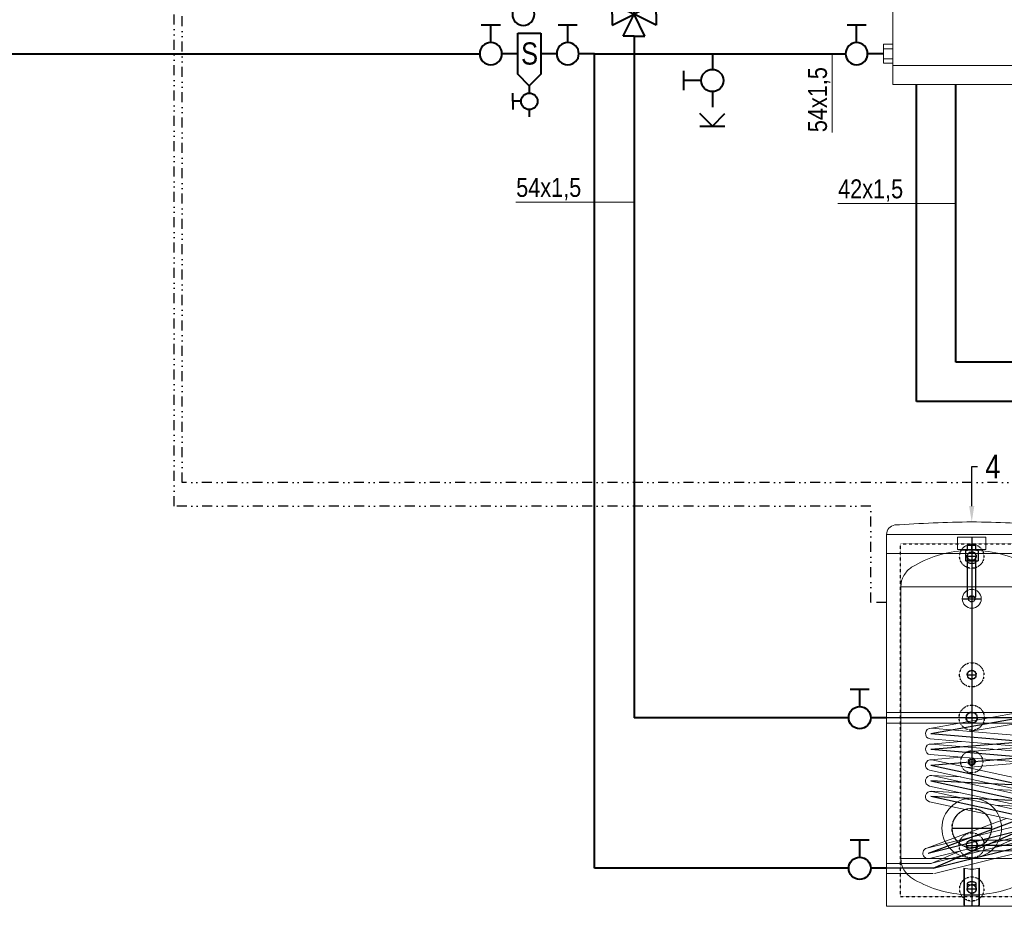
# Model space of a CAD drawing. Header units: centimetres. Extents: x 1912 to 37354, y 4932 to 6633.
# Tile 155 of 236: x 34476 to 35101, y 5226 to 5788. Entities that reach past the tile are written whole.
import ezdxf
from ezdxf import colors
from ezdxf.entities.mleader import LeaderData, LeaderLine
from ezdxf.enums import TextEntityAlignment as Align
from ezdxf.lldxf.tags import DXFTag
from ezdxf.math import Vec2, Vec3

# ---------------------------------------------------------------- set-up
doc = ezdxf.new("R2010")
doc.units = ezdxf.units.CM
doc.linetypes.add('DIVIDE2', pattern=[15.875, 6.35, -3.175, 0, -3.175, 0, -3.175])
doc.linetypes.add('HIDDEN', pattern=[0.375, 0.25, -0.125])
for name, color, linetype in [('CP_AXIS', 143, 'DASHDOT'), ('CP_COLOR_252', 252, 'Continuous'), ('cp_hidde', 203, 'HIDDEN'), ('SIMBOLI IDRAULICI', 7, 'Continuous')]:
    doc.layers.add(name, color=color, linetype=linetype)
for name, color, linetype, lineweight in [('CP_DETAL', 33, 'Continuous', 9), ('Gruba', 7, 'Continuous', 40), ('IS_gaz 2', 44, 'Continuous', 35), ('IS_Opis', 250, 'Continuous', 9), ('IS_Powrót', 5, 'DASH', 40), ('IS_sygnał', 210, 'DIVIDE2', 25), ('IS_Zasilanie', 1, 'SOLID', 40), ('IS_Zimna_woda', 5, 'SOLID', 40)]:
    doc.layers.add(name, color=color, linetype=linetype, lineweight=lineweight)
doc.styles.add('CP_ATTR', font='arial.ttf')
doc.styles.add('styl1', font='ARIALN.TTF')
tags = doc.linetypes.add('DASH', pattern=[15, 10, -5]).pattern_tags.tags
tags[6:7] = [DXFTag(74, 4), DXFTag(75, 0), DXFTag(340, '0'), DXFTag(46, 0.0), DXFTag(50, 0.0), DXFTag(44, 0.0), DXFTag(45, 0.0)]
tags[4:5] = [DXFTag(74, 4), DXFTag(75, 0), DXFTag(340, '0'), DXFTag(46, 0.0), DXFTag(50, 0.0), DXFTag(44, 0.0), DXFTag(45, 0.0)]
tags = doc.linetypes.add('DASHDOT', pattern=[25.4, 12.7, -6.35, 0, -6.35]).pattern_tags.tags
tags[10:11] = [DXFTag(74, 4), DXFTag(75, 0), DXFTag(340, '0'), DXFTag(46, 1.0), DXFTag(50, 0.0), DXFTag(44, 0.0), DXFTag(45, 0.0)]
tags[8:9] = [DXFTag(74, 4), DXFTag(75, 0), DXFTag(340, '0'), DXFTag(46, 1.0), DXFTag(50, 0.0), DXFTag(44, 0.0), DXFTag(45, 0.0)]
tags[6:7] = [DXFTag(74, 4), DXFTag(75, 0), DXFTag(340, '0'), DXFTag(46, 1.0), DXFTag(50, 0.0), DXFTag(44, 0.0), DXFTag(45, 0.0)]
tags[4:5] = [DXFTag(74, 4), DXFTag(75, 0), DXFTag(340, '0'), DXFTag(46, 1.0), DXFTag(50, 0.0), DXFTag(44, 0.0), DXFTag(45, 0.0)]
tags = doc.linetypes.add('SOLID', pattern=[10, 10, 0]).pattern_tags.tags
tags[6:7] = [DXFTag(74, 4), DXFTag(75, 0), DXFTag(340, '0'), DXFTag(46, 0.0), DXFTag(50, 0.0), DXFTag(44, 0.0), DXFTag(45, 0.0)]
tags[4:5] = [DXFTag(74, 4), DXFTag(75, 0), DXFTag(340, '0'), DXFTag(46, 0.0), DXFTag(50, 0.0), DXFTag(44, 0.0), DXFTag(45, 0.0)]

# ---------------------------------------------------------------- blocks, each defined once
blk = doc.blocks.new('Zaworek')
at = {"layer": 'IS_Zimna_woda', "color": 18, "true_color": 0x000000}
for p, q in [((2, 0), (5.15, 0)), ((5.15, 1.72), (5.15, -1.72))]:
    blk.add_line(p, q, dxfattribs=at)
blk.add_circle((0, 0), 2, dxfattribs=at)
blk = doc.blocks.new('pdrfx_0')
blk.add_line((0, 0), (0, 0))
blk = doc.blocks.new('pd_rfx_abw150')
at = {"extrusion": (0, 1, 0)}
for p, q in [((-270, 1179), (270, 1179)), ((-270, 0), (-270, 1179)), ((270, 0), (270, 1179)), ((-270, 1119), (270, 1119)), ((270, 0), (-270, 0))]:
    blk.add_line(p, q, dxfattribs=at)
blk.add_circle((0, 248), 94.5)
for centre, radius, start, end in [((91.5, -4055.7), 5275.5, 90.9937, 93.65), ((-91.5, -4055.7), 5275.5, 86.35, 89.0063), ((-239.5, 1179), 30.5, 99.115, 180), ((239.5, 1179), 30.5, 0, 80.885)]:
    blk.add_arc(centre, radius, start, end)
at = {"layer": 'cp_hidde', "extrusion": (0, 1, 0)}
for p, q in [((-226, 1149), (226, 1149)), ((-226, 30), (-226, 1149)), ((226, 30), (226, 1149)), ((226, 30), (-226, 30))]:
    blk.add_line(p, q, dxfattribs=at)
at = {"layer": 'cp_hidde'}
for centre, radius in [((0, 1110), 38.5), ((0, 1110), 14.5), ((0, 734), 38.5), ((0, 734), 14.5), ((0, 598), 40), ((0, 598), 18), ((0, 458), 35), ((0, 458), 11.5), ((0, 248), 62.5), ((0, 193), 40), ((0, 193), 18), ((0, 55), 38.5), ((0, 55), 14.5)]:
    blk.add_circle(centre, radius, dxfattribs=at)
blk = doc.blocks.new('Zasobnik')
at = {"extrusion": (0, 1, 0)}
for p, q in [((-10.33, 234), (7.65, 234)), ((-10.33, 234), (-10.33, 226.35)), ((7.65, 234), (7.65, 226.35)), ((7.65, 226.35), (-10.33, 226.35)), ((-5.32, 226.35), (-5.32, 225.69)), ((2.64, 226.35), (2.64, 225.69)), ((43.66, 202.63), (-46.34, 202.63)), ((-46.34, 30.37), (-46.34, 202.63)), ((43.66, 30.37), (43.66, 202.63)), ((-46.34, 30.37), (43.66, 30.37)), ((-6.34, 1), (-6.34, 24.21)), ((-5.84, 0.9), (-5.84, 24.1)), ((3.16, 24.1), (3.16, 0.9)), ((3.66, 1), (3.66, 24.21)), ((-40.64, 0), (-30.95, 0)), ((2.66, 0.4), (-5.34, 0.4)), ((-5.34, 0), (2.66, 0)), ((28.27, 0), (37.96, 0))]:
    blk.add_line(p, q, dxfattribs=at)
for centre, radius in [((-1.34, 195), 6), ((-1.34, 49.6), 12.5)]:
    blk.add_circle(centre, radius)
for centre, radius, start, end in [((-1.34, 153.2), 72.6, 93.14043, 121.68735), ((-1.34, 153.2), 72.6, 58.31265, 86.85957), ((-31.77, 202.74), 14.46, 122.18735, 150.5), ((29.09, 202.74), 14.46, 29.5, 57.81265), ((-31.88, 202.55), 14.46, 149.64781, 179.69196), ((29.2, 202.55), 14.46, 0.30804, 30.35219), ((-31.88, 30.45), 14.46, 180.30804, 210.35219), ((29.2, 30.45), 14.46, 329.64781, 359.69196), ((-31.77, 30.26), 14.46, 209.5, 237.81265), ((-1.34, 44.27), 20.67, 256.00396, 283.99604), ((29.09, 30.26), 14.46, 302.18735, 330.5), ((-1.34, 79.8), 72.6, 238.31265, 266.05088), ((-1.34, 79.8), 72.6, 273.94912, 301.68735), ((-5.34, 1), 1, 180, 270), ((-5.34, 0.9), 0.5, 180, 270), ((2.66, 1), 1, 270, 0), ((2.66, 0.9), 0.5, 270, 0)]:
    blk.add_arc(centre, radius, start, end)
at = {"layer": 'CP_AXIS'}
for p, q in [((-1.34, 234), (-1.34, 0)), ((-4.03, 222), (1.35, 222)), ((-7.34, 195), (4.66, 195)), ((-4.03, 146.8), (1.35, 146.8)), ((28.62, 119.61), (-55.34, 119.61)), ((-27.35, 109.53), (28.62, 119.61)), ((-4.71, 119.6), (2.03, 119.6)), ((-27.35, 109.53), (32.63, 104.52)), ((-27.33, 99.56), (32.65, 104.51)), ((-27.33, 99.56), (32.65, 94.54)), ((-27.33, 89.59), (32.65, 94.54)), ((-27.33, 89.59), (32.65, 76.57)), ((-2.94, 91.6), (0.26, 91.6)), ((-27.33, 79.56), (32.65, 66.6)), ((32.65, 76.57), (-27.33, 79.56)), ((32.65, 56.58), (-27.33, 69.6)), ((32.65, 66.6), (-27.33, 69.6)), ((32.65, 56.58), (-28.98, 33.59)), ((29.41, 48.08), (-28.98, 33.59)), ((-25.8, 24.11), (29.41, 48.08)), ((-13.84, 49.6), (11.16, 49.6)), ((-25.8, 24.11), (32.65, 38.6)), ((-4.71, 38.6), (2.03, 38.6)), ((32.65, 38.6), (2.03, 38.6)), ((-25.8, 24.11), (-55.34, 24.11)), ((-4.03, 11), (1.35, 11))]:
    blk.add_line(p, q, dxfattribs=at)
at = {"layer": 'CP_DETAL'}
for p, q in [((28.5, 122.97), (-55.34, 122.97)), ((28.5, 122.97), (-27.95, 112.85)), ((-55.34, 116.23), (28.8, 116.24)), ((-27.1, 112.89), (32.88, 107.88)), ((28.8, 116.24), (-3.01, 110.88)), ((-27.65, 106.17), (32.33, 101.22)), ((-7.94, 104.51), (-27.63, 102.92)), ((-27.08, 102.92), (32.9, 97.91)), ((32.9, 101.21), (-4.58, 98.03)), ((-27.63, 96.2), (32.35, 91.24)), ((-7.94, 94.54), (-27.63, 92.95)), ((-26.65, 92.89), (33.33, 79.87)), ((32.9, 91.24), (-4.58, 88.06)), ((-28.06, 86.29), (31.92, 73.27)), ((-8.25, 82.01), (-27.14, 82.93)), ((-26.65, 82.87), (33.33, 69.84)), ((-28.06, 76.26), (31.92, 63.3)), ((-8.25, 71.98), (-27.14, 72.96)), ((-26.65, 72.9), (33.33, 59.88)), ((32.47, 73.21), (13.58, 74.18)), ((-28.06, 66.3), (31.92, 53.27)), ((32.15, 63.26), (13.58, 64.16)), ((-29.9, 36.86), (20.67, 55.72)), ((28.62, 51.32), (-29.77, 36.89)), ((27.34, 51.01), (33.28, 53.25)), ((30.27, 44.78), (-28.18, 30.35)), ((12.66, 37.13), (30.76, 44.96)), ((32.23, 41.96), (-26.59, 27.41)), ((32.23, 41.96), (-1.34, 41.96)), ((-27.14, 27.23), (-8.98, 35.05)), ((33.02, 35.24), (-24.94, 20.87)), ((-1.34, 35.24), (33.02, 35.24)), ((-27.14, 27.23), (-55.34, 27.23)), ((-25.77, 20.77), (-55.34, 20.77))]:
    blk.add_line(p, q, dxfattribs=at)
for centre, radius, start, end in [((28.62, 119.61), 3.37, 273.06125, 92.14388), ((-27.36, 109.53), 3.37, 85.63676, 265.0084), ((32.66, 104.54), 3.34, 264.24509, 86.31464), ((-27.34, 99.56), 3.37, 85.63676, 265.0084), ((32.68, 94.57), 3.34, 264.24509, 86.31464), ((-27.32, 89.58), 3.38, 78.67749, 257.27795), ((-27.33, 79.56), 3.38, 78.3752, 257.58024), ((32.66, 76.56), 3.38, 257.36406, 78.59138), ((-27.32, 69.59), 3.38, 78.67749, 257.27795), ((32.68, 66.56), 3.35, 256.85371, 78.88364), ((32.65, 56.57), 3.38, 257.58126, 78.37418), ((29.45, 48.05), 3.37, 284.06513, 104.2592), ((32.64, 38.6), 3.39, 276.49529, 96.98482), ((-28.99, 33.61), 3.37, 103.37366, 283.94161)]:
    blk.add_arc(centre, radius, start, end, dxfattribs=at)
at = {"layer": 'cp_hidde', "extrusion": (0, 1, 0)}
for p, q in [((-5.32, 225.69), (-5.32, 218.95)), ((-4.03, 226.35), (-4.03, 228.86)), ((1.35, 228.86), (-4.03, 228.86)), ((-1.34, 226.35), (-1.34, 228.86)), ((1.35, 226.35), (1.35, 228.86)), ((2.64, 225.69), (2.64, 218.95)), ((2.64, 218.95), (-5.32, 218.95)), ((-3.97, 196), (-3.97, 218.95)), ((1.29, 196), (1.29, 218.95)), ((1.29, 196), (-3.97, 196)), ((-2.68, 0), (-2.68, 0.4)), ((0, 0), (0, 0.4))]:
    blk.add_line(p, q, dxfattribs=at)
at = {"layer": 'cp_hidde'}
for p, q in [((-4.03, 218.5), (-4.03, 222)), ((1.35, 218.49), (1.35, 222)), ((-4.03, 11), (-4.03, 14.5)), ((1.35, 14.5), (1.35, 11))]:
    blk.add_line(p, q, dxfattribs=at)
for centre, radius in [((-1.34, 222), 2.69), ((-1.34, 195), 2), ((-1.34, 146.8), 2.69), ((-1.34, 119.6), 3.37), ((-1.34, 91.6), 1.6), ((-1.34, 38.6), 3.37), ((-1.34, 11), 2.69)]:
    blk.add_circle(centre, radius, dxfattribs=at)
for centre, start, end in [((-1.34, 153.2), 86.85957, 93.14043), ((-1.34, 79.8), 266.05088, 273.94912)]:
    blk.add_arc(centre, 72.6, start, end, dxfattribs=at)
for centre in [(-1.34, 218.5), (-1.34, 14.5)]:
    blk.add_ellipse(centre, major_axis=(-2.69, 0), ratio=0.446374, dxfattribs=at)
at = {"xscale": 0.2, "yscale": 0.2, "zscale": 0.2}
blk.add_blockref('pd_rfx_abw150', (-1.34, 0), dxfattribs=at)
at = {"layer": 'CP_COLOR_252', "xscale": 0.2, "yscale": 0.2, "zscale": 0.2}
blk.add_blockref('pdrfx_0', (-1.34, 0), dxfattribs=at)
blk.add_blockref('pdrfx_0', (-1.34, 0), dxfattribs=at)
at = {"linetype": 'ByBlock', "style": 'CP_ATTR', "flags": 9}
for tag in ['NAME', 'NUMBER', 'GROUP', 'ORDER-NO', 'PRODUCER', 'OTHER', 'TEXT_01', 'TEXT_02', 'TEXT_03', 'TEXT_04', 'TEXT_05', 'TEXT_06', 'TEXT_07', 'TEXT_08', 'TEXT_09', 'TEXT_10', 'TEXT_11', 'TEXT_12', 'TEXT_13', 'TEXT_14', 'TEXT_15', 'TEXT_16', 'TEXT_17', 'TEXT_18', 'TEXT_19', 'TEXT_20', 'TEXT_21', 'TEXT_22', 'TEXT_23', 'TEXT_24', 'TEXT_25', 'TEXT_26', 'TEXT_27', 'TEXT_28', 'TEXT_29', 'TEXT_30', 'TEXT_31', 'TEXT_32', 'TEXT_33', 'TEXT_34', 'TEXT_35', 'TEXT_36', 'TEXT_37', 'TEXT_38', 'TEXT_39', 'TEXT_40']:
    blk.add_attdef(tag, text='', height=0.0001, dxfattribs=at).set_placement((-1.36, -0.04), align=Align.MIDDLE_LEFT)
blk = doc.blocks.new('Buf')
at = {"layer": 'SIMBOLI IDRAULICI', "lineweight": 13}
for p, q in [((4574.74, -435.81), (4574.74, -609.42)), ((4574.74, -435.81), (4674.74, -435.81)), ((4674.74, -435.81), (4674.74, -609.42)), ((4574.74, -447.82), (4674.74, -447.82)), ((4568.71, -452.07), (4574.74, -452.07)), ((4680.77, -452.07), (4674.74, -452.07)), ((4568.71, -458.42), (4574.74, -458.42)), ((4680.77, -458.42), (4674.74, -458.42)), ((4680.77, -491), (4674.74, -491)), ((4680.77, -497.34), (4674.74, -497.34)), ((4568.71, -502.07), (4574.74, -502.07)), ((4568.71, -508.42), (4574.74, -508.42)), ((4568.71, -547.89), (4574.74, -547.89)), ((4680.77, -547.89), (4674.74, -547.89)), ((4568.71, -554.23), (4574.74, -554.23)), ((4680.77, -554.23), (4674.74, -554.23)), ((4568.71, -586.81), (4574.74, -586.81)), ((4680.77, -586.81), (4674.74, -586.81)), ((4568.71, -593.15), (4574.74, -593.15)), ((4680.77, -593.15), (4674.74, -593.15)), ((4574.74, -597.41), (4674.74, -597.41)), ((4574.74, -609.42), (4674.74, -609.42))]:
    blk.add_line(p, q, dxfattribs=at)
for points in [[(4574.74, -449.27), (4568.71, -449.27), (4568.71, -461.22), (4574.74, -461.22)], [(4674.74, -449.27), (4680.77, -449.27), (4680.77, -461.22), (4674.74, -461.22)], [(4674.74, -488.19), (4680.77, -488.19), (4680.77, -500.14), (4674.74, -500.14)], [(4574.74, -499.27), (4568.71, -499.27), (4568.71, -511.22), (4574.74, -511.22)], [(4574.74, -557.03), (4568.71, -557.03), (4568.71, -545.09), (4574.74, -545.09)], [(4674.74, -557.03), (4680.77, -557.03), (4680.77, -545.09), (4674.74, -545.09)], [(4574.74, -595.96), (4568.71, -595.96), (4568.71, -584.01), (4574.74, -584.01)], [(4674.74, -595.96), (4680.77, -595.96), (4680.77, -584.01), (4674.74, -584.01)]]:
    blk.add_lwpolyline(points, close=True, dxfattribs=at)
blk = doc.blocks.new('zaworppp')
at = {"layer": 'Gruba'}
for p, q in [((45479.86, 7300.58), (45472.98, 7300.58)), ((45472.98, 7300.58), (45479.86, 7286.6)), ((45479.86, 7300.58), (45486.74, 7300.58)), ((45486.74, 7300.58), (45479.86, 7286.6)), ((45465.89, 7286.6), (45465.89, 7293.48)), ((45465.89, 7293.48), (45479.86, 7286.6)), ((45493.84, 7293.48), (45479.86, 7286.6)), ((45493.84, 7286.6), (45493.84, 7293.48)), ((45465.89, 7286.6), (45465.89, 7279.72)), ((45465.89, 7279.72), (45479.86, 7286.6)), ((45493.84, 7279.72), (45479.86, 7286.6)), ((45479.86, 7286.6), (45479.86, 7280.6)), ((45493.84, 7286.6), (45493.84, 7279.72))]:
    blk.add_line(p, q, dxfattribs=at)
blk.add_circle((45479.86, 7268.1), 12.5, dxfattribs=at)
at = {"layer": 'IS_Zasilanie'}
blk.add_line((45465.89, 7286.56), (45465.44, 7286.56), dxfattribs=at)
at = {"layer": 'Gruba', "style": 'styl1'}
blk.add_text('P', height=11, dxfattribs=at).set_placement((45479.86, 7268.1), align=Align.MIDDLE_CENTER)
blk = doc.blocks.new('ZS')
at = {"layer": 'IS_Zimna_woda', "color": 18, "true_color": 0x000000}
for p, q in [((0, 0), (0, -9.96)), ((0, -24.04), (0, -34)), ((0, -46), (-8, -38)), ((0, -46), (8, -38)), ((-8, -46), (0, -46)), ((0, -46), (8, -46))]:
    blk.add_line(p, q, dxfattribs=at)
at = {"layer": 'IS_Zimna_woda', "xscale": 3.517579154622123, "yscale": 3.517579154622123, "zscale": 3.517579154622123, "rotation": 180}
blk.add_blockref('Zaworek', (0, -17), dxfattribs=at)
blk = doc.blocks.new('Separator')
at = {"layer": 'IS_Zimna_woda', "color": 18, "true_color": 0x000000}
for p, q in [((54943.13, 76694.45), (54957.96, 76694.45)), ((54943.13, 76686.06), (54943.13, 76694.45)), ((54957.96, 76694.45), (54962.15, 76690.26)), ((54962.15, 76690.26), (54957.96, 76686.06)), ((54962.15, 76690.26), (54964.75, 76690.26)), ((54970.68, 76690.26), (54973.27, 76690.26)), ((54957.96, 76686.06), (54943.13, 76686.06)), ((54967.71, 76687.29), (54967.71, 76684.32)), ((54967.71, 76684.32), (54964.75, 76684.32)), ((54967.71, 76684.32), (54970.68, 76684.32))]:
    blk.add_line(p, q, dxfattribs=at)
blk.add_circle((54967.71, 76690.26), 2.97, dxfattribs=at)
at = {"layer": 'IS_Zimna_woda', "color": 18, "true_color": 0x000000, "insert": (54950.52, 76690.35), "char_height": 8, "attachment_point": 5, "rotation": 90, "style": 'styl1'}
blk.add_mtext_dynamic_manual_height_columns('\\pxqc;S', width=8.2982, gutter_width=12.5, heights=[14.83], dxfattribs=at)

msp = doc.modelspace()

# ---------------------------------------------------------------- linework, layer by layer
at = {"layer": 'IS_Opis'}
for p, q in [((34991.53, 5766.24), (34991.53, 5716.24)), ((34865.82, 5672.12), (34790.82, 5672.12)), ((35070.06, 5671.22), (34995.06, 5671.22))]:
    msp.add_line(p, q, dxfattribs=at)
at = {"layer": 'IS_Powrót'}
for p, q in [((34298.27, 5766.26), (34767.92, 5766.24)), ((34791.99, 5766.24), (34781.99, 5766.24)), ((34816.75, 5766.24), (34806.75, 5766.24)), ((34840.82, 5766.24), (34830.82, 5766.24)), ((34840.82, 5249.66), (34840.82, 5766.24)), ((34840.82, 5766.24), (34999.96, 5766.24)), ((35024.03, 5766.24), (35014.03, 5766.24)), ((35045.06, 5545.63), (35045.06, 5746.8)), ((35070.06, 5570.63), (35070.06, 5746.8)), ((35185.31, 5570.63), (35070.06, 5570.63)), ((35260.31, 5545.63), (35045.06, 5545.63)), ((35001.99, 5249.66), (34840.82, 5249.66)), ((35026.06, 5249.66), (35016.06, 5249.66))]:
    msp.add_line(p, q, dxfattribs=at)
at = {"layer": 'IS_sygnał'}
for p, q in [((34574.08, 5479.35), (34574.08, 6350.9)), ((34579.08, 5494.35), (34579.08, 6345.9)), ((35208.88, 5494.35), (34579.08, 5494.35)), ((35016.06, 5479.35), (34574.08, 5479.35)), ((35016.06, 5418.19), (35016.06, 5479.35)), ((35026.06, 5418.19), (35016.06, 5418.19))]:
    msp.add_line(p, q, dxfattribs=at)
at = {"layer": 'IS_Zasilanie'}
for p, q in [((34865.82, 5777.27), (34865.82, 5345.16)), ((35001.99, 5345.16), (34865.82, 5345.16)), ((35026.06, 5345.16), (35016.06, 5345.16))]:
    msp.add_line(p, q, dxfattribs=at)

# ---------------------------------------------------------------- block references
msp.add_blockref('Buf', (30455.32, 6356.22))
at = {"layer": 'IS_gaz 2', "color": 18, "true_color": 0x000000, "xscale": -3.517579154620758, "yscale": 3.517579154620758, "zscale": 3.517579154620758, "rotation": 270}
for p in [(34795.64, 5791.24), (34774.96, 5766.24), (34823.78, 5766.24), (35006.99, 5766.24)]:
    msp.add_blockref('Zaworek', p, dxfattribs=at)
at = {"layer": 'IS_Opis'}
msp.add_blockref('ZS', (34915.49, 5766.24), dxfattribs=at)
at = {"layer": 'IS_Opis', "color": 18, "true_color": 0x000000}
msp.add_blockref('Zasobnik', (35081.4, 5225.55), dxfattribs=at)
at = {"layer": 'IS_Powrót', "rotation": 180}
msp.add_blockref('zaworppp', (80345.68, 13077.84), dxfattribs=at)
at = {"layer": 'IS_Powrót', "xscale": 1.758789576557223, "yscale": 1.758789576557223, "zscale": 1.758789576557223, "rotation": 270}
msp.add_blockref('Separator', (-100082.65, 102412.68), dxfattribs=at)
at = {"layer": 'IS_Zimna_woda', "xscale": 3.517579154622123, "yscale": 3.517579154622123, "zscale": 3.517579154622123, "rotation": 90}
for p in [(35009.02, 5345.16), (35009.02, 5249.66)]:
    msp.add_blockref('Zaworek', p, dxfattribs=at)

# ---------------------------------------------------------------- texts
at = {"layer": 'IS_Opis', "insert": (34976.21, 5777.94), "char_height": 12, "attachment_point": 3, "rotation": 90, "style": 'styl1'}
msp.add_mtext_dynamic_manual_height_columns('\\pxql;54x1,5', width=61.4803, gutter_width=12.5, heights=[0], dxfattribs=at)
at = {"layer": 'IS_Opis', "char_height": 12, "attachment_point": 3, "style": 'styl1'}
for s, insert in [('\\pxql;54x1,5', (34852.52, 5687.44)), ('\\pxql;42x1,5', (35056.76, 5686.54))]:
    msp.add_mtext_dynamic_manual_height_columns(s, width=61.4803, gutter_width=12.5, heights=[0], dxfattribs=dict(at, insert=insert))

# ---------------------------------------------------------------- leaders
at = {"layer": 'IS_Opis'}
ml = msp.add_multileader_mtext('Standard', dxfattribs=at)
ml.set_content('4', color=256, style='styl1')
ml.set_leader_properties()
ml.build(insert=Vec2(0, 0))
ml.multileader.update_dxf_attribs({"dogleg_length": 5, "arrow_head_size": 10})
ctx = ml.context
ctx.base_point, ctx.char_height, ctx.arrow_head_size, ctx.landing_gap_size, ctx.plane_origin = Vec3(35083.71, 5504.49), 15, 10, 5, Vec3(35121.31, 5471.53)
notes = []
notes.append((ctx, [(1, (1, 1, 0), (35080.06, 5504.49), (1, 0), 3.65, [(0, [(35080.06, 5469.35)], 0, [])])]))
ctx.mtext.insert, ctx.mtext.width, ctx.mtext.flow_direction = Vec3(35088.71, 5511.99), 7.1427, 5
for ctx, leaders in notes:
    for number, flags, end, landing, length, lines in leaders:
        leader = LeaderData()
        leader.index, (leader.has_last_leader_line, leader.has_dogleg_vector, leader.attachment_direction) = number, flags
        leader.last_leader_point, leader.dogleg_vector, leader.dogleg_length = Vec3(end), Vec3(landing), length
        for number, points, colour, breaks in lines:
            line = LeaderLine()
            line.index, line.vertices, line.color, line.breaks = number, Vec3.list(points), colors.encode_raw_color(colour), breaks
            leader.lines.append(line)
        ctx.leaders.append(leader)

doc.saveas('drawing.dxf')
